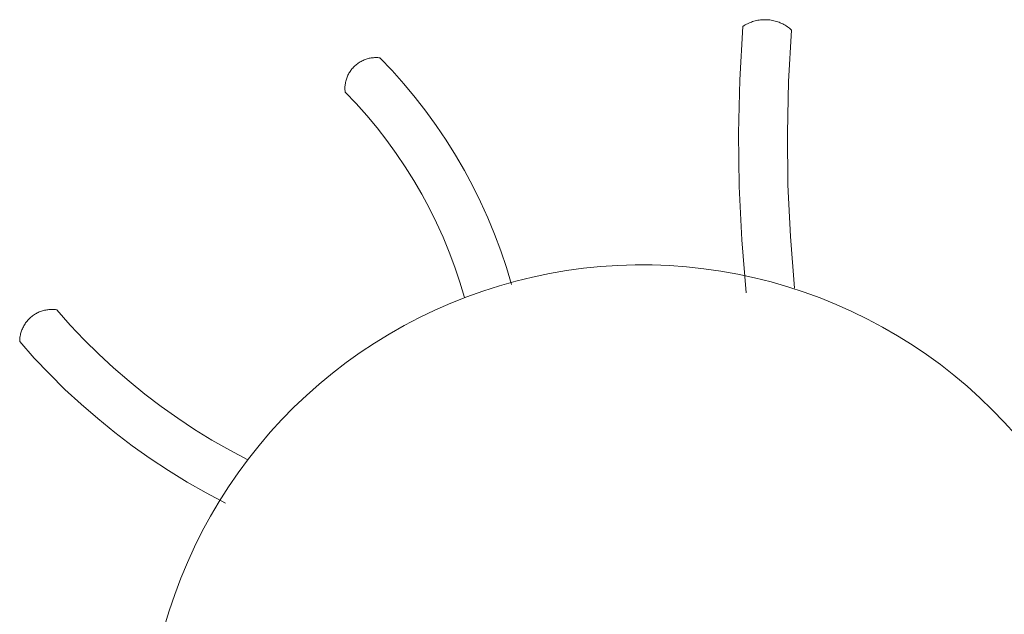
# Model space of a CAD drawing. Header units: millimetres. Extents: x -1459 to 125, y -3469 to 122.
# Tile 85 of 199: x -189 to -181, y -2945 to -2940. Entities that reach past the tile are written whole.
import ezdxf

# ---------------------------------------------------------------- set-up
doc = ezdxf.new("R2010")
doc.units = ezdxf.units.MM
doc.header["$MEASUREMENT"] = 0
doc.layers.add('Layer 1', color=7, linetype='Continuous')

msp = doc.modelspace()

# ---------------------------------------------------------------- linework, layer by layer
at = {"layer": 'Layer 1', "color": 5, "lineweight": 9}
for points, knots in [([(-182.7738, -2942.1416), (-182.7738, -2942.1416), (-182.8099, -2941.6998), (-182.8099, -2941.6998), (-182.8099, -2941.6998), (-182.8306, -2941.257), (-182.8306, -2941.257), (-182.8306, -2941.257), (-182.8358, -2940.8137), (-182.8358, -2940.8137), (-182.8358, -2940.8137), (-182.8255, -2940.3705), (-182.8255, -2940.3705), (-182.8255, -2940.3705), (-182.7998, -2939.9279), (-182.7998, -2939.9279), (-182.7998, -2939.9279), (-182.7904, -2939.9218), (-182.7904, -2939.9218), (-182.7904, -2939.9218), (-182.7808, -2939.9161), (-182.7808, -2939.9161), (-182.7808, -2939.9161), (-182.771, -2939.9106), (-182.771, -2939.9106), (-182.771, -2939.9106), (-182.761, -2939.9055), (-182.761, -2939.9055), (-182.761, -2939.9055), (-182.7509, -2939.9008), (-182.7509, -2939.9008), (-182.7509, -2939.9008), (-182.7406, -2939.8964), (-182.7406, -2939.8964), (-182.7406, -2939.8964), (-182.7302, -2939.8923), (-182.7302, -2939.8923), (-182.7302, -2939.8923), (-182.7196, -2939.8886), (-182.7196, -2939.8886), (-182.7196, -2939.8886), (-182.7089, -2939.8853), (-182.7089, -2939.8853), (-182.7089, -2939.8853), (-182.6981, -2939.8823), (-182.6981, -2939.8823), (-182.6981, -2939.8823), (-182.6872, -2939.8798), (-182.6872, -2939.8798), (-182.6872, -2939.8798), (-182.6762, -2939.8775), (-182.6762, -2939.8775), (-182.6762, -2939.8775), (-182.6652, -2939.8757), (-182.6652, -2939.8757), (-182.6652, -2939.8757), (-182.6541, -2939.8743), (-182.6541, -2939.8743), (-182.6541, -2939.8743), (-182.6429, -2939.8732), (-182.6429, -2939.8732), (-182.6429, -2939.8732), (-182.6318, -2939.8725), (-182.6318, -2939.8725), (-182.6318, -2939.8725), (-182.6206, -2939.8722), (-182.6206, -2939.8722), (-182.6206, -2939.8722), (-182.6094, -2939.8723), (-182.6094, -2939.8723), (-182.6094, -2939.8723), (-182.5982, -2939.8727), (-182.5982, -2939.8727), (-182.5982, -2939.8727), (-182.587, -2939.8736), (-182.587, -2939.8736), (-182.587, -2939.8736), (-182.5759, -2939.8748), (-182.5759, -2939.8748), (-182.5759, -2939.8748), (-182.5648, -2939.8764), (-182.5648, -2939.8764), (-182.5648, -2939.8764), (-182.5538, -2939.8784), (-182.5538, -2939.8784), (-182.5538, -2939.8784), (-182.5428, -2939.8808), (-182.5428, -2939.8808), (-182.5428, -2939.8808), (-182.532, -2939.8835), (-182.532, -2939.8835), (-182.532, -2939.8835), (-182.5212, -2939.8866), (-182.5212, -2939.8866), (-182.5212, -2939.8866), (-182.5106, -2939.8901), (-182.5106, -2939.8901), (-182.5106, -2939.8901), (-182.5001, -2939.8939), (-182.5001, -2939.8939), (-182.5001, -2939.8939), (-182.4897, -2939.8981), (-182.4897, -2939.8981), (-182.4897, -2939.8981), (-182.4794, -2939.9027), (-182.4794, -2939.9027), (-182.4794, -2939.9027), (-182.4694, -2939.9075), (-182.4694, -2939.9075), (-182.4694, -2939.9075), (-182.4595, -2939.9128), (-182.4595, -2939.9128), (-182.4595, -2939.9128), (-182.4498, -2939.9184), (-182.4498, -2939.9184), (-182.4498, -2939.9184), (-182.4402, -2939.9243), (-182.4402, -2939.9243), (-182.4402, -2939.9243), (-182.4309, -2939.9305), (-182.4309, -2939.9305), (-182.4309, -2939.9305), (-182.4218, -2939.937), (-182.4218, -2939.937), (-182.4218, -2939.937), (-182.413, -2939.9439), (-182.413, -2939.9439), (-182.413, -2939.9439), (-182.4044, -2939.951), (-182.4044, -2939.951), (-182.4044, -2939.951), (-182.396, -2939.9585), (-182.396, -2939.9585), (-182.396, -2939.9585), (-182.4209, -2940.3869), (-182.4209, -2940.3869), (-182.4209, -2940.3869), (-182.4308, -2940.816), (-182.4308, -2940.816), (-182.4308, -2940.816), (-182.4258, -2941.2452), (-182.4258, -2941.2452), (-182.4258, -2941.2452), (-182.4058, -2941.6739), (-182.4058, -2941.6739), (-182.4058, -2941.6739), (-182.3708, -2942.1016), (-182.3708, -2942.1016)], [0, 0, 0, 0, 0.020408, 0.020408, 0.020408, 0.040816, 0.040816, 0.040816, 0.061224, 0.061224, 0.061224, 0.081633, 0.081633, 0.081633, 0.102041, 0.102041, 0.102041, 0.122449, 0.122449, 0.122449, 0.142857, 0.142857, 0.142857, 0.163265, 0.163265, 0.163265, 0.183673, 0.183673, 0.183673, 0.204082, 0.204082, 0.204082, 0.22449, 0.22449, 0.22449, 0.244898, 0.244898, 0.244898, 0.265306, 0.265306, 0.265306, 0.285714, 0.285714, 0.285714, 0.306122, 0.306122, 0.306122, 0.326531, 0.326531, 0.326531, 0.346939, 0.346939, 0.346939, 0.367347, 0.367347, 0.367347, 0.387755, 0.387755, 0.387755, 0.408163, 0.408163, 0.408163, 0.428571, 0.428571, 0.428571, 0.44898, 0.44898, 0.44898, 0.469388, 0.469388, 0.469388, 0.489796, 0.489796, 0.489796, 0.510204, 0.510204, 0.510204, 0.530612, 0.530612, 0.530612, 0.55102, 0.55102, 0.55102, 0.571429, 0.571429, 0.571429, 0.591837, 0.591837, 0.591837, 0.612245, 0.612245, 0.612245, 0.632653, 0.632653, 0.632653, 0.653061, 0.653061, 0.653061, 0.673469, 0.673469, 0.673469, 0.693878, 0.693878, 0.693878, 0.714286, 0.714286, 0.714286, 0.734694, 0.734694, 0.734694, 0.755102, 0.755102, 0.755102, 0.77551, 0.77551, 0.77551, 0.795918, 0.795918, 0.795918, 0.816327, 0.816327, 0.816327, 0.836735, 0.836735, 0.836735, 0.857143, 0.857143, 0.857143, 0.877551, 0.877551, 0.877551, 0.897959, 0.897959, 0.897959, 0.918367, 0.918367, 0.918367, 0.938776, 0.938776, 0.938776, 0.959184, 0.959184, 0.959184, 0.979592, 0.979592, 0.979592, 1, 1, 1, 1]), ([(-185.1118, -2942.181), (-185.1118, -2942.181), (-185.1499, -2942.0536), (-185.1499, -2942.0536), (-185.1499, -2942.0536), (-185.1922, -2941.9274), (-185.1922, -2941.9274), (-185.1922, -2941.9274), (-185.2388, -2941.8028), (-185.2388, -2941.8028), (-185.2388, -2941.8028), (-185.2895, -2941.6798), (-185.2895, -2941.6798), (-185.2895, -2941.6798), (-185.3443, -2941.5586), (-185.3443, -2941.5586), (-185.3443, -2941.5586), (-185.4032, -2941.4393), (-185.4032, -2941.4393), (-185.4032, -2941.4393), (-185.4661, -2941.322), (-185.4661, -2941.322), (-185.4661, -2941.322), (-185.5328, -2941.207), (-185.5328, -2941.207), (-185.5328, -2941.207), (-185.6034, -2941.0942), (-185.6034, -2941.0942), (-185.6034, -2941.0942), (-185.6778, -2940.9839), (-185.6778, -2940.9839), (-185.6778, -2940.9839), (-185.7558, -2940.8761), (-185.7558, -2940.8761), (-185.7558, -2940.8761), (-185.8374, -2940.7711), (-185.8374, -2940.7711), (-185.8374, -2940.7711), (-185.9225, -2940.6688), (-185.9225, -2940.6688), (-185.9225, -2940.6688), (-186.011, -2940.5694), (-186.011, -2940.5694), (-186.011, -2940.5694), (-186.1028, -2940.4731), (-186.1028, -2940.4731), (-186.1028, -2940.4731), (-186.1036, -2940.4642), (-186.1036, -2940.4642), (-186.1036, -2940.4642), (-186.1041, -2940.4553), (-186.1041, -2940.4553), (-186.1041, -2940.4553), (-186.1043, -2940.4463), (-186.1043, -2940.4463), (-186.1043, -2940.4463), (-186.1043, -2940.4373), (-186.1043, -2940.4373), (-186.1043, -2940.4373), (-186.1038, -2940.4284), (-186.1038, -2940.4284), (-186.1038, -2940.4284), (-186.1031, -2940.4195), (-186.1031, -2940.4195), (-186.1031, -2940.4195), (-186.1021, -2940.4106), (-186.1021, -2940.4106), (-186.1021, -2940.4106), (-186.1008, -2940.4017), (-186.1008, -2940.4017), (-186.1008, -2940.4017), (-186.0991, -2940.3929), (-186.0991, -2940.3929), (-186.0991, -2940.3929), (-186.0972, -2940.3842), (-186.0972, -2940.3842), (-186.0972, -2940.3842), (-186.0949, -2940.3755), (-186.0949, -2940.3755), (-186.0949, -2940.3755), (-186.0924, -2940.3669), (-186.0924, -2940.3669), (-186.0924, -2940.3669), (-186.0895, -2940.3584), (-186.0895, -2940.3584), (-186.0895, -2940.3584), (-186.0864, -2940.35), (-186.0864, -2940.35), (-186.0864, -2940.35), (-186.083, -2940.3417), (-186.083, -2940.3417), (-186.083, -2940.3417), (-186.0792, -2940.3336), (-186.0792, -2940.3336), (-186.0792, -2940.3336), (-186.0752, -2940.3256), (-186.0752, -2940.3256), (-186.0752, -2940.3256), (-186.071, -2940.3177), (-186.071, -2940.3177), (-186.071, -2940.3177), (-186.0664, -2940.31), (-186.0664, -2940.31), (-186.0664, -2940.31), (-186.0616, -2940.3024), (-186.0616, -2940.3024), (-186.0616, -2940.3024), (-186.0565, -2940.295), (-186.0565, -2940.295), (-186.0565, -2940.295), (-186.0512, -2940.2878), (-186.0512, -2940.2878), (-186.0512, -2940.2878), (-186.0457, -2940.2808), (-186.0457, -2940.2808), (-186.0457, -2940.2808), (-186.0398, -2940.274), (-186.0398, -2940.274), (-186.0398, -2940.274), (-186.0338, -2940.2674), (-186.0338, -2940.2674), (-186.0338, -2940.2674), (-186.0275, -2940.261), (-186.0275, -2940.261), (-186.0275, -2940.261), (-186.021, -2940.2548), (-186.021, -2940.2548), (-186.021, -2940.2548), (-186.0143, -2940.2489), (-186.0143, -2940.2489), (-186.0143, -2940.2489), (-186.0074, -2940.2432), (-186.0074, -2940.2432), (-186.0074, -2940.2432), (-186.0003, -2940.2377), (-186.0003, -2940.2377), (-186.0003, -2940.2377), (-185.9931, -2940.2325), (-185.9931, -2940.2325), (-185.9931, -2940.2325), (-185.9856, -2940.2275), (-185.9856, -2940.2275), (-185.9856, -2940.2275), (-185.978, -2940.2228), (-185.978, -2940.2228), (-185.978, -2940.2228), (-185.9702, -2940.2184), (-185.9702, -2940.2184), (-185.9702, -2940.2184), (-185.9623, -2940.2142), (-185.9623, -2940.2142), (-185.9623, -2940.2142), (-185.9542, -2940.2104), (-185.9542, -2940.2104), (-185.9542, -2940.2104), (-185.946, -2940.2068), (-185.946, -2940.2068), (-185.946, -2940.2068), (-185.9377, -2940.2034), (-185.9377, -2940.2034), (-185.9377, -2940.2034), (-185.9292, -2940.2004), (-185.9292, -2940.2004), (-185.9292, -2940.2004), (-185.9207, -2940.1977), (-185.9207, -2940.1977), (-185.9207, -2940.1977), (-185.9121, -2940.1953), (-185.9121, -2940.1953), (-185.9121, -2940.1953), (-185.9034, -2940.1932), (-185.9034, -2940.1932), (-185.9034, -2940.1932), (-185.8946, -2940.1913), (-185.8946, -2940.1913), (-185.8946, -2940.1913), (-185.8858, -2940.1898), (-185.8858, -2940.1898), (-185.8858, -2940.1898), (-185.8769, -2940.1886), (-185.8769, -2940.1886), (-185.8769, -2940.1886), (-185.868, -2940.1877), (-185.868, -2940.1877), (-185.868, -2940.1877), (-185.859, -2940.1871), (-185.859, -2940.1871), (-185.859, -2940.1871), (-185.8501, -2940.1869), (-185.8501, -2940.1869), (-185.8501, -2940.1869), (-185.8411, -2940.1869), (-185.8411, -2940.1869), (-185.8411, -2940.1869), (-185.8322, -2940.1872), (-185.8322, -2940.1872), (-185.8322, -2940.1872), (-185.8232, -2940.1879), (-185.8232, -2940.1879), (-185.8232, -2940.1879), (-185.8143, -2940.1889), (-185.8143, -2940.1889), (-185.8143, -2940.1889), (-185.7132, -2940.2951), (-185.7132, -2940.2951), (-185.7132, -2940.2951), (-185.6156, -2940.4046), (-185.6156, -2940.4046), (-185.6156, -2940.4046), (-185.5218, -2940.5173), (-185.5218, -2940.5173), (-185.5218, -2940.5173), (-185.4318, -2940.6332), (-185.4318, -2940.6332), (-185.4318, -2940.6332), (-185.3458, -2940.752), (-185.3458, -2940.752), (-185.3458, -2940.752), (-185.2639, -2940.8736), (-185.2639, -2940.8736), (-185.2639, -2940.8736), (-185.186, -2940.9979), (-185.186, -2940.9979), (-185.186, -2940.9979), (-185.1124, -2941.1247), (-185.1124, -2941.1247), (-185.1124, -2941.1247), (-185.0431, -2941.254), (-185.0431, -2941.254), (-185.0431, -2941.254), (-184.9782, -2941.3855), (-184.9782, -2941.3855), (-184.9782, -2941.3855), (-184.9178, -2941.5191), (-184.9178, -2941.5191), (-184.9178, -2941.5191), (-184.8619, -2941.6547), (-184.8619, -2941.6547), (-184.8619, -2941.6547), (-184.8105, -2941.7921), (-184.8105, -2941.7921), (-184.8105, -2941.7921), (-184.7639, -2941.9312), (-184.7639, -2941.9312), (-184.7639, -2941.9312), (-184.7219, -2942.0717), (-184.7219, -2942.0717)], [0, 0, 0, 0, 0.012195, 0.012195, 0.012195, 0.02439, 0.02439, 0.02439, 0.036585, 0.036585, 0.036585, 0.04878, 0.04878, 0.04878, 0.060976, 0.060976, 0.060976, 0.073171, 0.073171, 0.073171, 0.085366, 0.085366, 0.085366, 0.097561, 0.097561, 0.097561, 0.109756, 0.109756, 0.109756, 0.121951, 0.121951, 0.121951, 0.134146, 0.134146, 0.134146, 0.146341, 0.146341, 0.146341, 0.158537, 0.158537, 0.158537, 0.170732, 0.170732, 0.170732, 0.182927, 0.182927, 0.182927, 0.195122, 0.195122, 0.195122, 0.207317, 0.207317, 0.207317, 0.219512, 0.219512, 0.219512, 0.231707, 0.231707, 0.231707, 0.243902, 0.243902, 0.243902, 0.256098, 0.256098, 0.256098, 0.268293, 0.268293, 0.268293, 0.280488, 0.280488, 0.280488, 0.292683, 0.292683, 0.292683, 0.304878, 0.304878, 0.304878, 0.317073, 0.317073, 0.317073, 0.329268, 0.329268, 0.329268, 0.341463, 0.341463, 0.341463, 0.353659, 0.353659, 0.353659, 0.365854, 0.365854, 0.365854, 0.378049, 0.378049, 0.378049, 0.390244, 0.390244, 0.390244, 0.402439, 0.402439, 0.402439, 0.414634, 0.414634, 0.414634, 0.426829, 0.426829, 0.426829, 0.439024, 0.439024, 0.439024, 0.45122, 0.45122, 0.45122, 0.463415, 0.463415, 0.463415, 0.47561, 0.47561, 0.47561, 0.487805, 0.487805, 0.487805, 0.5, 0.5, 0.5, 0.512195, 0.512195, 0.512195, 0.52439, 0.52439, 0.52439, 0.536585, 0.536585, 0.536585, 0.54878, 0.54878, 0.54878, 0.560976, 0.560976, 0.560976, 0.573171, 0.573171, 0.573171, 0.585366, 0.585366, 0.585366, 0.597561, 0.597561, 0.597561, 0.609756, 0.609756, 0.609756, 0.621951, 0.621951, 0.621951, 0.634146, 0.634146, 0.634146, 0.646341, 0.646341, 0.646341, 0.658537, 0.658537, 0.658537, 0.670732, 0.670732, 0.670732, 0.682927, 0.682927, 0.682927, 0.695122, 0.695122, 0.695122, 0.707317, 0.707317, 0.707317, 0.719512, 0.719512, 0.719512, 0.731707, 0.731707, 0.731707, 0.743902, 0.743902, 0.743902, 0.756098, 0.756098, 0.756098, 0.768293, 0.768293, 0.768293, 0.780488, 0.780488, 0.780488, 0.792683, 0.792683, 0.792683, 0.804878, 0.804878, 0.804878, 0.817073, 0.817073, 0.817073, 0.829268, 0.829268, 0.829268, 0.841463, 0.841463, 0.841463, 0.853659, 0.853659, 0.853659, 0.865854, 0.865854, 0.865854, 0.878049, 0.878049, 0.878049, 0.890244, 0.890244, 0.890244, 0.902439, 0.902439, 0.902439, 0.914634, 0.914634, 0.914634, 0.926829, 0.926829, 0.926829, 0.939024, 0.939024, 0.939024, 0.95122, 0.95122, 0.95122, 0.963415, 0.963415, 0.963415, 0.97561, 0.97561, 0.97561, 0.987805, 0.987805, 0.987805, 1, 1, 1, 1]), ([(-182.1575, -2942.1839), (-182.1575, -2942.1839), (-182.2918, -2942.1348), (-182.2918, -2942.1348), (-182.2918, -2942.1348), (-182.4276, -2942.0904), (-182.4276, -2942.0904), (-182.4276, -2942.0904), (-182.565, -2942.0507), (-182.565, -2942.0507), (-182.565, -2942.0507), (-182.7036, -2942.0159), (-182.7036, -2942.0159), (-182.7036, -2942.0159), (-182.8433, -2941.9859), (-182.8433, -2941.9859), (-182.8433, -2941.9859), (-182.984, -2941.9607), (-182.984, -2941.9607), (-182.984, -2941.9607), (-183.1255, -2941.9404), (-183.1255, -2941.9404), (-183.1255, -2941.9404), (-183.2676, -2941.9251), (-183.2676, -2941.9251), (-183.2676, -2941.9251), (-183.4102, -2941.9147), (-183.4102, -2941.9147), (-183.4102, -2941.9147), (-183.553, -2941.9093), (-183.553, -2941.9093), (-183.553, -2941.9093), (-183.6959, -2941.9088), (-183.6959, -2941.9088), (-183.6959, -2941.9088), (-183.8388, -2941.9132), (-183.8388, -2941.9132), (-183.8388, -2941.9132), (-183.9814, -2941.9227), (-183.9814, -2941.9227), (-183.9814, -2941.9227), (-184.1236, -2941.9371), (-184.1236, -2941.9371), (-184.1236, -2941.9371), (-184.2652, -2941.9564), (-184.2652, -2941.9564), (-184.2652, -2941.9564), (-184.4061, -2941.9806), (-184.4061, -2941.9806), (-184.4061, -2941.9806), (-184.546, -2942.0097), (-184.546, -2942.0097), (-184.546, -2942.0097), (-184.6849, -2942.0436), (-184.6849, -2942.0436), (-184.6849, -2942.0436), (-184.8224, -2942.0823), (-184.8224, -2942.0823), (-184.8224, -2942.0823), (-184.9586, -2942.1258), (-184.9586, -2942.1258), (-184.9586, -2942.1258), (-185.0932, -2942.1739), (-185.0932, -2942.1739), (-185.0932, -2942.1739), (-185.226, -2942.2268), (-185.226, -2942.2268), (-185.226, -2942.2268), (-185.3569, -2942.2841), (-185.3569, -2942.2841), (-185.3569, -2942.2841), (-185.4857, -2942.346), (-185.4857, -2942.346), (-185.4857, -2942.346), (-185.6123, -2942.4124), (-185.6123, -2942.4124), (-185.6123, -2942.4124), (-185.7365, -2942.4831), (-185.7365, -2942.4831), (-185.7365, -2942.4831), (-185.8582, -2942.558), (-185.8582, -2942.558), (-185.8582, -2942.558), (-185.9773, -2942.6372), (-185.9773, -2942.6372), (-185.9773, -2942.6372), (-186.0935, -2942.7204), (-186.0935, -2942.7204), (-186.0935, -2942.7204), (-186.2067, -2942.8076), (-186.2067, -2942.8076), (-186.2067, -2942.8076), (-186.3169, -2942.8987), (-186.3169, -2942.8987), (-186.3169, -2942.8987), (-186.4238, -2942.9935), (-186.4238, -2942.9935), (-186.4238, -2942.9935), (-186.5274, -2943.092), (-186.5274, -2943.092), (-186.5274, -2943.092), (-186.6275, -2943.194), (-186.6275, -2943.194), (-186.6275, -2943.194), (-186.7239, -2943.2995), (-186.7239, -2943.2995), (-186.7239, -2943.2995), (-186.8167, -2943.4082), (-186.8167, -2943.4082), (-186.8167, -2943.4082), (-186.9056, -2943.5201), (-186.9056, -2943.5201), (-186.9056, -2943.5201), (-186.9907, -2943.635), (-186.9907, -2943.635), (-186.9907, -2943.635), (-187.0716, -2943.7528), (-187.0716, -2943.7528), (-187.0716, -2943.7528), (-187.1484, -2943.8733), (-187.1484, -2943.8733), (-187.1484, -2943.8733), (-187.221, -2943.9965), (-187.221, -2943.9965), (-187.221, -2943.9965), (-187.2893, -2944.122), (-187.2893, -2944.122), (-187.2893, -2944.122), (-187.3532, -2944.2499), (-187.3532, -2944.2499), (-187.3532, -2944.2499), (-187.4126, -2944.3799), (-187.4126, -2944.3799), (-187.4126, -2944.3799), (-187.4675, -2944.5119), (-187.4675, -2944.5119), (-187.4675, -2944.5119), (-187.5177, -2944.6457), (-187.5177, -2944.6457), (-187.5177, -2944.6457), (-187.5633, -2944.7811), (-187.5633, -2944.7811), (-187.5633, -2944.7811), (-187.6041, -2944.9181), (-187.6041, -2944.9181), (-187.6041, -2944.9181), (-187.6402, -2945.0564), (-187.6402, -2945.0564), (-187.6402, -2945.0564), (-187.6714, -2945.1959), (-187.6714, -2945.1959), (-187.6714, -2945.1959), (-187.6978, -2945.3364), (-187.6978, -2945.3364), (-187.6978, -2945.3364), (-187.7193, -2945.4777), (-187.7193, -2945.4777), (-187.7193, -2945.4777), (-187.7358, -2945.6196), (-187.7358, -2945.6196), (-187.7358, -2945.6196), (-187.7475, -2945.7621), (-187.7475, -2945.7621), (-187.7475, -2945.7621), (-187.7542, -2945.9049), (-187.7542, -2945.9049), (-187.7542, -2945.9049), (-187.7559, -2946.0478), (-187.7559, -2946.0478), (-187.7559, -2946.0478), (-187.7526, -2946.1907), (-187.7526, -2946.1907), (-187.7526, -2946.1907), (-187.7444, -2946.3334), (-187.7444, -2946.3334), (-187.7444, -2946.3334), (-187.7313, -2946.4757), (-187.7313, -2946.4757), (-187.7313, -2946.4757), (-187.7132, -2946.6175), (-187.7132, -2946.6175), (-187.7132, -2946.6175), (-187.6902, -2946.7586), (-187.6902, -2946.7586), (-187.6902, -2946.7586), (-187.6624, -2946.8987), (-187.6624, -2946.8987), (-187.6624, -2946.8987), (-187.6297, -2947.0379), (-187.6297, -2947.0379), (-187.6297, -2947.0379), (-187.5921, -2947.1758), (-187.5921, -2947.1758), (-187.5921, -2947.1758), (-187.5498, -2947.3123), (-187.5498, -2947.3123), (-187.5498, -2947.3123), (-187.5028, -2947.4473), (-187.5028, -2947.4473), (-187.5028, -2947.4473), (-187.4512, -2947.5806), (-187.4512, -2947.5806), (-187.4512, -2947.5806), (-187.3949, -2947.712), (-187.3949, -2947.712), (-187.3949, -2947.712), (-187.3342, -2947.8413), (-187.3342, -2947.8413), (-187.3342, -2947.8413), (-187.2689, -2947.9685), (-187.2689, -2947.9685), (-187.2689, -2947.9685), (-187.1993, -2948.0933), (-187.1993, -2948.0933), (-187.1993, -2948.0933), (-187.1254, -2948.2157), (-187.1254, -2948.2157), (-187.1254, -2948.2157), (-187.0473, -2948.3354), (-187.0473, -2948.3354), (-187.0473, -2948.3354), (-186.9651, -2948.4523), (-186.9651, -2948.4523), (-186.9651, -2948.4523), (-186.8789, -2948.5663), (-186.8789, -2948.5663), (-186.8789, -2948.5663), (-186.7888, -2948.6772), (-186.7888, -2948.6772), (-186.7888, -2948.6772), (-186.6949, -2948.785), (-186.6949, -2948.785), (-186.6949, -2948.785), (-186.5973, -2948.8894), (-186.5973, -2948.8894), (-186.5973, -2948.8894), (-186.4961, -2948.9904), (-186.4961, -2948.9904), (-186.4961, -2948.9904), (-186.3915, -2949.0878), (-186.3915, -2949.0878), (-186.3915, -2949.0878), (-186.2836, -2949.1815), (-186.2836, -2949.1815), (-186.2836, -2949.1815), (-186.1725, -2949.2714), (-186.1725, -2949.2714), (-186.1725, -2949.2714), (-186.0583, -2949.3574), (-186.0583, -2949.3574), (-186.0583, -2949.3574), (-185.9412, -2949.4394), (-185.9412, -2949.4394), (-185.9412, -2949.4394), (-185.8214, -2949.5172), (-185.8214, -2949.5172), (-185.8214, -2949.5172), (-185.6989, -2949.5909), (-185.6989, -2949.5909), (-185.6989, -2949.5909), (-185.5739, -2949.6603), (-185.5739, -2949.6603), (-185.5739, -2949.6603), (-185.4466, -2949.7253), (-185.4466, -2949.7253), (-185.4466, -2949.7253), (-185.3171, -2949.7858), (-185.3171, -2949.7858), (-185.3171, -2949.7858), (-185.1856, -2949.8418), (-185.1856, -2949.8418), (-185.1856, -2949.8418), (-185.0523, -2949.8932), (-185.0523, -2949.8932), (-185.0523, -2949.8932), (-184.9172, -2949.9399), (-184.9172, -2949.9399), (-184.9172, -2949.9399), (-184.7806, -2949.982), (-184.7806, -2949.982), (-184.7806, -2949.982), (-184.6426, -2950.0192), (-184.6426, -2950.0192), (-184.6426, -2950.0192), (-184.5034, -2950.0517), (-184.5034, -2950.0517), (-184.5034, -2950.0517), (-184.3631, -2950.0793), (-184.3631, -2950.0793), (-184.3631, -2950.0793), (-184.222, -2950.102), (-184.222, -2950.102), (-184.222, -2950.102), (-184.0802, -2950.1198), (-184.0802, -2950.1198), (-184.0802, -2950.1198), (-183.9379, -2950.1326), (-183.9379, -2950.1326), (-183.9379, -2950.1326), (-183.7952, -2950.1406), (-183.7952, -2950.1406), (-183.7952, -2950.1406), (-183.6523, -2950.1435), (-183.6523, -2950.1435), (-183.6523, -2950.1435), (-183.5093, -2950.1415), (-183.5093, -2950.1415), (-183.5093, -2950.1415), (-183.3666, -2950.1346), (-183.3666, -2950.1346), (-183.3666, -2950.1346), (-183.2241, -2950.1227), (-183.2241, -2950.1227), (-183.2241, -2950.1227), (-183.0822, -2950.1058), (-183.0822, -2950.1058), (-183.0822, -2950.1058), (-182.9409, -2950.0841), (-182.9409, -2950.0841), (-182.9409, -2950.0841), (-182.8005, -2950.0574), (-182.8005, -2950.0574), (-182.8005, -2950.0574), (-182.6611, -2950.0259), (-182.6611, -2950.0259), (-182.6611, -2950.0259), (-182.5229, -2949.9896), (-182.5229, -2949.9896), (-182.5229, -2949.9896), (-182.386, -2949.9485), (-182.386, -2949.9485), (-182.386, -2949.9485), (-182.2506, -2949.9026), (-182.2506, -2949.9026), (-182.2506, -2949.9026), (-182.1169, -2949.8521), (-182.1169, -2949.8521), (-182.1169, -2949.8521), (-181.985, -2949.797), (-181.985, -2949.797), (-181.985, -2949.797), (-181.8551, -2949.7374), (-181.8551, -2949.7374), (-181.8551, -2949.7374), (-181.7274, -2949.6733), (-181.7274, -2949.6733), (-181.7274, -2949.6733), (-181.602, -2949.6047), (-181.602, -2949.6047), (-181.602, -2949.6047), (-181.479, -2949.5319), (-181.479, -2949.5319), (-181.479, -2949.5319), (-181.3586, -2949.4548), (-181.3586, -2949.4548), (-181.3586, -2949.4548), (-181.241, -2949.3737), (-181.241, -2949.3737), (-181.241, -2949.3737), (-181.1262, -2949.2884), (-181.1262, -2949.2884), (-181.1262, -2949.2884), (-181.0145, -2949.1993), (-181.0145, -2949.1993), (-181.0145, -2949.1993), (-180.9059, -2949.1063), (-180.9059, -2949.1063), (-180.9059, -2949.1063), (-180.8007, -2949.0096), (-180.8007, -2949.0096), (-180.8007, -2949.0096), (-180.6988, -2948.9093), (-180.6988, -2948.9093), (-180.6988, -2948.9093), (-180.6005, -2948.8056), (-180.6005, -2948.8056), (-180.6005, -2948.8056), (-180.5059, -2948.6985), (-180.5059, -2948.6985), (-180.5059, -2948.6985), (-180.415, -2948.5881), (-180.415, -2948.5881), (-180.415, -2948.5881), (-180.328, -2948.4747), (-180.328, -2948.4747), (-180.328, -2948.4747), (-180.245, -2948.3584), (-180.245, -2948.3584), (-180.245, -2948.3584), (-180.1661, -2948.2392), (-180.1661, -2948.2392), (-180.1661, -2948.2392), (-180.0914, -2948.1173), (-180.0914, -2948.1173), (-180.0914, -2948.1173), (-180.021, -2947.993), (-180.021, -2947.993), (-180.021, -2947.993), (-179.9549, -2947.8663), (-179.9549, -2947.8663), (-179.9549, -2947.8663), (-179.8932, -2947.7373), (-179.8932, -2947.7373), (-179.8932, -2947.7373), (-179.8361, -2947.6063), (-179.8361, -2947.6063), (-179.8361, -2947.6063), (-179.7835, -2947.4734), (-179.7835, -2947.4734), (-179.7835, -2947.4734), (-179.7356, -2947.3387), (-179.7356, -2947.3387), (-179.7356, -2947.3387), (-179.6924, -2947.2025), (-179.6924, -2947.2025), (-179.6924, -2947.2025), (-179.654, -2947.0648), (-179.654, -2947.0648), (-179.654, -2947.0648), (-179.6203, -2946.9259), (-179.6203, -2946.9259), (-179.6203, -2946.9259), (-179.5915, -2946.7859), (-179.5915, -2946.7859), (-179.5915, -2946.7859), (-179.5676, -2946.645), (-179.5676, -2946.645), (-179.5676, -2946.645), (-179.5485, -2946.5033), (-179.5485, -2946.5033), (-179.5485, -2946.5033), (-179.5344, -2946.3611), (-179.5344, -2946.3611), (-179.5344, -2946.3611), (-179.5253, -2946.2185), (-179.5253, -2946.2185), (-179.5253, -2946.2185), (-179.5211, -2946.0756), (-179.5211, -2946.0756), (-179.5211, -2946.0756), (-179.5218, -2945.9327), (-179.5218, -2945.9327), (-179.5218, -2945.9327), (-179.5275, -2945.7899), (-179.5275, -2945.7899), (-179.5275, -2945.7899), (-179.5382, -2945.6473), (-179.5382, -2945.6473), (-179.5382, -2945.6473), (-179.5538, -2945.5053), (-179.5538, -2945.5053), (-179.5538, -2945.5053), (-179.5743, -2945.3638), (-179.5743, -2945.3638), (-179.5743, -2945.3638), (-179.5998, -2945.2232), (-179.5998, -2945.2232), (-179.5998, -2945.2232), (-179.6301, -2945.0835), (-179.6301, -2945.0835), (-179.6301, -2945.0835), (-179.6652, -2944.9449), (-179.6652, -2944.9449), (-179.6652, -2944.9449), (-179.7051, -2944.8077), (-179.7051, -2944.8077), (-179.7051, -2944.8077), (-179.7498, -2944.6719), (-179.7498, -2944.6719), (-179.7498, -2944.6719), (-179.7991, -2944.5378), (-179.7991, -2944.5378), (-179.7991, -2944.5378), (-179.8531, -2944.4054), (-179.8531, -2944.4054), (-179.8531, -2944.4054), (-179.9116, -2944.275), (-179.9116, -2944.275), (-179.9116, -2944.275), (-179.9746, -2944.1467), (-179.9746, -2944.1467), (-179.9746, -2944.1467), (-180.042, -2944.0207), (-180.042, -2944.0207), (-180.042, -2944.0207), (-180.1138, -2943.8971), (-180.1138, -2943.8971), (-180.1138, -2943.8971), (-180.1898, -2943.776), (-180.1898, -2943.776), (-180.1898, -2943.776), (-180.27, -2943.6577), (-180.27, -2943.6577), (-180.27, -2943.6577), (-180.3542, -2943.5422), (-180.3542, -2943.5422), (-180.3542, -2943.5422), (-180.4424, -2943.4297), (-180.4424, -2943.4297), (-180.4424, -2943.4297), (-180.5344, -2943.3204), (-180.5344, -2943.3204), (-180.5344, -2943.3204), (-180.6302, -2943.2143), (-180.6302, -2943.2143), (-180.6302, -2943.2143), (-180.7296, -2943.1116), (-180.7296, -2943.1116), (-180.7296, -2943.1116), (-180.8325, -2943.0124), (-180.8325, -2943.0124), (-180.8325, -2943.0124), (-180.9388, -2942.9168), (-180.9388, -2942.9168), (-180.9388, -2942.9168), (-181.0483, -2942.825), (-181.0483, -2942.825), (-181.0483, -2942.825), (-181.1609, -2942.737), (-181.1609, -2942.737), (-181.1609, -2942.737), (-181.2766, -2942.653), (-181.2766, -2942.653), (-181.2766, -2942.653), (-181.3951, -2942.5731), (-181.3951, -2942.5731), (-181.3951, -2942.5731), (-181.5163, -2942.4973), (-181.5163, -2942.4973), (-181.5163, -2942.4973), (-181.64, -2942.4258), (-181.64, -2942.4258), (-181.64, -2942.4258), (-181.7662, -2942.3586), (-181.7662, -2942.3586), (-181.7662, -2942.3586), (-181.8946, -2942.2958), (-181.8946, -2942.2958), (-181.8946, -2942.2958), (-182.0251, -2942.2376), (-182.0251, -2942.2376), (-182.0251, -2942.2376), (-182.1575, -2942.1839), (-182.1575, -2942.1839)], [0, 0, 0, 0, 0.005525, 0.005525, 0.005525, 0.01105, 0.01105, 0.01105, 0.016575, 0.016575, 0.016575, 0.022099, 0.022099, 0.022099, 0.027624, 0.027624, 0.027624, 0.033149, 0.033149, 0.033149, 0.038674, 0.038674, 0.038674, 0.044199, 0.044199, 0.044199, 0.049724, 0.049724, 0.049724, 0.055249, 0.055249, 0.055249, 0.060773, 0.060773, 0.060773, 0.066298, 0.066298, 0.066298, 0.071823, 0.071823, 0.071823, 0.077348, 0.077348, 0.077348, 0.082873, 0.082873, 0.082873, 0.088398, 0.088398, 0.088398, 0.093923, 0.093923, 0.093923, 0.099448, 0.099448, 0.099448, 0.104972, 0.104972, 0.104972, 0.110497, 0.110497, 0.110497, 0.116022, 0.116022, 0.116022, 0.121547, 0.121547, 0.121547, 0.127072, 0.127072, 0.127072, 0.132597, 0.132597, 0.132597, 0.138122, 0.138122, 0.138122, 0.143646, 0.143646, 0.143646, 0.149171, 0.149171, 0.149171, 0.154696, 0.154696, 0.154696, 0.160221, 0.160221, 0.160221, 0.165746, 0.165746, 0.165746, 0.171271, 0.171271, 0.171271, 0.176796, 0.176796, 0.176796, 0.18232, 0.18232, 0.18232, 0.187845, 0.187845, 0.187845, 0.19337, 0.19337, 0.19337, 0.198895, 0.198895, 0.198895, 0.20442, 0.20442, 0.20442, 0.209945, 0.209945, 0.209945, 0.21547, 0.21547, 0.21547, 0.220994, 0.220994, 0.220994, 0.226519, 0.226519, 0.226519, 0.232044, 0.232044, 0.232044, 0.237569, 0.237569, 0.237569, 0.243094, 0.243094, 0.243094, 0.248619, 0.248619, 0.248619, 0.254144, 0.254144, 0.254144, 0.259669, 0.259669, 0.259669, 0.265193, 0.265193, 0.265193, 0.270718, 0.270718, 0.270718, 0.276243, 0.276243, 0.276243, 0.281768, 0.281768, 0.281768, 0.287293, 0.287293, 0.287293, 0.292818, 0.292818, 0.292818, 0.298343, 0.298343, 0.298343, 0.303867, 0.303867, 0.303867, 0.309392, 0.309392, 0.309392, 0.314917, 0.314917, 0.314917, 0.320442, 0.320442, 0.320442, 0.325967, 0.325967, 0.325967, 0.331492, 0.331492, 0.331492, 0.337017, 0.337017, 0.337017, 0.342541, 0.342541, 0.342541, 0.348066, 0.348066, 0.348066, 0.353591, 0.353591, 0.353591, 0.359116, 0.359116, 0.359116, 0.364641, 0.364641, 0.364641, 0.370166, 0.370166, 0.370166, 0.375691, 0.375691, 0.375691, 0.381215, 0.381215, 0.381215, 0.38674, 0.38674, 0.38674, 0.392265, 0.392265, 0.392265, 0.39779, 0.39779, 0.39779, 0.403315, 0.403315, 0.403315, 0.40884, 0.40884, 0.40884, 0.414365, 0.414365, 0.414365, 0.41989, 0.41989, 0.41989, 0.425414, 0.425414, 0.425414, 0.430939, 0.430939, 0.430939, 0.436464, 0.436464, 0.436464, 0.441989, 0.441989, 0.441989, 0.447514, 0.447514, 0.447514, 0.453039, 0.453039, 0.453039, 0.458564, 0.458564, 0.458564, 0.464088, 0.464088, 0.464088, 0.469613, 0.469613, 0.469613, 0.475138, 0.475138, 0.475138, 0.480663, 0.480663, 0.480663, 0.486188, 0.486188, 0.486188, 0.491713, 0.491713, 0.491713, 0.497238, 0.497238, 0.497238, 0.502762, 0.502762, 0.502762, 0.508287, 0.508287, 0.508287, 0.513812, 0.513812, 0.513812, 0.519337, 0.519337, 0.519337, 0.524862, 0.524862, 0.524862, 0.530387, 0.530387, 0.530387, 0.535912, 0.535912, 0.535912, 0.541436, 0.541436, 0.541436, 0.546961, 0.546961, 0.546961, 0.552486, 0.552486, 0.552486, 0.558011, 0.558011, 0.558011, 0.563536, 0.563536, 0.563536, 0.569061, 0.569061, 0.569061, 0.574586, 0.574586, 0.574586, 0.58011, 0.58011, 0.58011, 0.585635, 0.585635, 0.585635, 0.59116, 0.59116, 0.59116, 0.596685, 0.596685, 0.596685, 0.60221, 0.60221, 0.60221, 0.607735, 0.607735, 0.607735, 0.61326, 0.61326, 0.61326, 0.618785, 0.618785, 0.618785, 0.624309, 0.624309, 0.624309, 0.629834, 0.629834, 0.629834, 0.635359, 0.635359, 0.635359, 0.640884, 0.640884, 0.640884, 0.646409, 0.646409, 0.646409, 0.651934, 0.651934, 0.651934, 0.657459, 0.657459, 0.657459, 0.662983, 0.662983, 0.662983, 0.668508, 0.668508, 0.668508, 0.674033, 0.674033, 0.674033, 0.679558, 0.679558, 0.679558, 0.685083, 0.685083, 0.685083, 0.690608, 0.690608, 0.690608, 0.696133, 0.696133, 0.696133, 0.701657, 0.701657, 0.701657, 0.707182, 0.707182, 0.707182, 0.712707, 0.712707, 0.712707, 0.718232, 0.718232, 0.718232, 0.723757, 0.723757, 0.723757, 0.729282, 0.729282, 0.729282, 0.734807, 0.734807, 0.734807, 0.740331, 0.740331, 0.740331, 0.745856, 0.745856, 0.745856, 0.751381, 0.751381, 0.751381, 0.756906, 0.756906, 0.756906, 0.762431, 0.762431, 0.762431, 0.767956, 0.767956, 0.767956, 0.773481, 0.773481, 0.773481, 0.779006, 0.779006, 0.779006, 0.78453, 0.78453, 0.78453, 0.790055, 0.790055, 0.790055, 0.79558, 0.79558, 0.79558, 0.801105, 0.801105, 0.801105, 0.80663, 0.80663, 0.80663, 0.812155, 0.812155, 0.812155, 0.81768, 0.81768, 0.81768, 0.823204, 0.823204, 0.823204, 0.828729, 0.828729, 0.828729, 0.834254, 0.834254, 0.834254, 0.839779, 0.839779, 0.839779, 0.845304, 0.845304, 0.845304, 0.850829, 0.850829, 0.850829, 0.856354, 0.856354, 0.856354, 0.861878, 0.861878, 0.861878, 0.867403, 0.867403, 0.867403, 0.872928, 0.872928, 0.872928, 0.878453, 0.878453, 0.878453, 0.883978, 0.883978, 0.883978, 0.889503, 0.889503, 0.889503, 0.895028, 0.895028, 0.895028, 0.900552, 0.900552, 0.900552, 0.906077, 0.906077, 0.906077, 0.911602, 0.911602, 0.911602, 0.917127, 0.917127, 0.917127, 0.922652, 0.922652, 0.922652, 0.928177, 0.928177, 0.928177, 0.933702, 0.933702, 0.933702, 0.939227, 0.939227, 0.939227, 0.944751, 0.944751, 0.944751, 0.950276, 0.950276, 0.950276, 0.955801, 0.955801, 0.955801, 0.961326, 0.961326, 0.961326, 0.966851, 0.966851, 0.966851, 0.972376, 0.972376, 0.972376, 0.977901, 0.977901, 0.977901, 0.983425, 0.983425, 0.983425, 0.98895, 0.98895, 0.98895, 0.994475, 0.994475, 0.994475, 1, 1, 1, 1]), ([(-187.0955, -2943.8889), (-187.0955, -2943.8889), (-187.2566, -2943.8036), (-187.2566, -2943.8036), (-187.2566, -2943.8036), (-187.4148, -2943.7131), (-187.4148, -2943.7131), (-187.4148, -2943.7131), (-187.57, -2943.6174), (-187.57, -2943.6174), (-187.57, -2943.6174), (-187.7219, -2943.5168), (-187.7219, -2943.5168), (-187.7219, -2943.5168), (-187.8706, -2943.4113), (-187.8706, -2943.4113), (-187.8706, -2943.4113), (-188.0157, -2943.301), (-188.0157, -2943.301), (-188.0157, -2943.301), (-188.1572, -2943.1861), (-188.1572, -2943.1861), (-188.1572, -2943.1861), (-188.2949, -2943.0666), (-188.2949, -2943.0666), (-188.2949, -2943.0666), (-188.4286, -2942.9428), (-188.4286, -2942.9428), (-188.4286, -2942.9428), (-188.5582, -2942.8146), (-188.5582, -2942.8146), (-188.5582, -2942.8146), (-188.6836, -2942.6823), (-188.6836, -2942.6823), (-188.6836, -2942.6823), (-188.8046, -2942.546), (-188.8046, -2942.546), (-188.8046, -2942.546), (-188.8045, -2942.5368), (-188.8045, -2942.5368), (-188.8045, -2942.5368), (-188.804, -2942.5276), (-188.804, -2942.5276), (-188.804, -2942.5276), (-188.8032, -2942.5184), (-188.8032, -2942.5184), (-188.8032, -2942.5184), (-188.8021, -2942.5093), (-188.8021, -2942.5093), (-188.8021, -2942.5093), (-188.8007, -2942.5002), (-188.8007, -2942.5002), (-188.8007, -2942.5002), (-188.799, -2942.4912), (-188.799, -2942.4912), (-188.799, -2942.4912), (-188.7969, -2942.4822), (-188.7969, -2942.4822), (-188.7969, -2942.4822), (-188.7946, -2942.4734), (-188.7946, -2942.4734), (-188.7946, -2942.4734), (-188.7919, -2942.4646), (-188.7919, -2942.4646), (-188.7919, -2942.4646), (-188.789, -2942.4558), (-188.789, -2942.4558), (-188.789, -2942.4558), (-188.7857, -2942.4472), (-188.7857, -2942.4472), (-188.7857, -2942.4472), (-188.7822, -2942.4388), (-188.7822, -2942.4388), (-188.7822, -2942.4388), (-188.7783, -2942.4304), (-188.7783, -2942.4304), (-188.7783, -2942.4304), (-188.7742, -2942.4222), (-188.7742, -2942.4222), (-188.7742, -2942.4222), (-188.7698, -2942.4141), (-188.7698, -2942.4141), (-188.7698, -2942.4141), (-188.7651, -2942.4062), (-188.7651, -2942.4062), (-188.7651, -2942.4062), (-188.7602, -2942.3985), (-188.7602, -2942.3985), (-188.7602, -2942.3985), (-188.755, -2942.3909), (-188.755, -2942.3909), (-188.755, -2942.3909), (-188.7495, -2942.3835), (-188.7495, -2942.3835), (-188.7495, -2942.3835), (-188.7438, -2942.3763), (-188.7438, -2942.3763), (-188.7438, -2942.3763), (-188.7378, -2942.3693), (-188.7378, -2942.3693), (-188.7378, -2942.3693), (-188.7316, -2942.3625), (-188.7316, -2942.3625), (-188.7316, -2942.3625), (-188.7252, -2942.356), (-188.7252, -2942.356), (-188.7252, -2942.356), (-188.7185, -2942.3496), (-188.7185, -2942.3496), (-188.7185, -2942.3496), (-188.7116, -2942.3435), (-188.7116, -2942.3435), (-188.7116, -2942.3435), (-188.7046, -2942.3376), (-188.7046, -2942.3376), (-188.7046, -2942.3376), (-188.6973, -2942.332), (-188.6973, -2942.332), (-188.6973, -2942.332), (-188.6898, -2942.3266), (-188.6898, -2942.3266), (-188.6898, -2942.3266), (-188.6822, -2942.3215), (-188.6822, -2942.3215), (-188.6822, -2942.3215), (-188.6744, -2942.3167), (-188.6744, -2942.3167), (-188.6744, -2942.3167), (-188.6664, -2942.3121), (-188.6664, -2942.3121), (-188.6664, -2942.3121), (-188.6583, -2942.3078), (-188.6583, -2942.3078), (-188.6583, -2942.3078), (-188.65, -2942.3038), (-188.65, -2942.3038), (-188.65, -2942.3038), (-188.6416, -2942.3001), (-188.6416, -2942.3001), (-188.6416, -2942.3001), (-188.6331, -2942.2967), (-188.6331, -2942.2967), (-188.6331, -2942.2967), (-188.6244, -2942.2935), (-188.6244, -2942.2935), (-188.6244, -2942.2935), (-188.6157, -2942.2907), (-188.6157, -2942.2907), (-188.6157, -2942.2907), (-188.6068, -2942.2881), (-188.6068, -2942.2881), (-188.6068, -2942.2881), (-188.5979, -2942.2859), (-188.5979, -2942.2859), (-188.5979, -2942.2859), (-188.5889, -2942.284), (-188.5889, -2942.284), (-188.5889, -2942.284), (-188.5799, -2942.2824), (-188.5799, -2942.2824), (-188.5799, -2942.2824), (-188.5708, -2942.2811), (-188.5708, -2942.2811), (-188.5708, -2942.2811), (-188.5616, -2942.2801), (-188.5616, -2942.2801), (-188.5616, -2942.2801), (-188.5525, -2942.2794), (-188.5525, -2942.2794), (-188.5525, -2942.2794), (-188.5433, -2942.2791), (-188.5433, -2942.2791), (-188.5433, -2942.2791), (-188.5341, -2942.2791), (-188.5341, -2942.2791), (-188.5341, -2942.2791), (-188.5249, -2942.2793), (-188.5249, -2942.2793), (-188.5249, -2942.2793), (-188.5157, -2942.2799), (-188.5157, -2942.2799), (-188.5157, -2942.2799), (-188.5066, -2942.2808), (-188.5066, -2942.2808), (-188.5066, -2942.2808), (-188.4975, -2942.2821), (-188.4975, -2942.2821), (-188.4975, -2942.2821), (-188.3852, -2942.4085), (-188.3852, -2942.4085), (-188.3852, -2942.4085), (-188.2689, -2942.5313), (-188.2689, -2942.5313), (-188.2689, -2942.5313), (-188.1486, -2942.6502), (-188.1486, -2942.6502), (-188.1486, -2942.6502), (-188.0245, -2942.7651), (-188.0245, -2942.7651), (-188.0245, -2942.7651), (-187.8968, -2942.876), (-187.8968, -2942.876), (-187.8968, -2942.876), (-187.7655, -2942.9826), (-187.7655, -2942.9826), (-187.7655, -2942.9826), (-187.6309, -2943.0849), (-187.6309, -2943.0849), (-187.6309, -2943.0849), (-187.493, -2943.1828), (-187.493, -2943.1828), (-187.493, -2943.1828), (-187.3519, -2943.2762), (-187.3519, -2943.2762), (-187.3519, -2943.2762), (-187.208, -2943.3649), (-187.208, -2943.3649), (-187.208, -2943.3649), (-187.0612, -2943.4489), (-187.0612, -2943.4489), (-187.0612, -2943.4489), (-186.9117, -2943.5281), (-186.9117, -2943.5281)], [0, 0, 0, 0, 0.013514, 0.013514, 0.013514, 0.027027, 0.027027, 0.027027, 0.040541, 0.040541, 0.040541, 0.054054, 0.054054, 0.054054, 0.067568, 0.067568, 0.067568, 0.081081, 0.081081, 0.081081, 0.094595, 0.094595, 0.094595, 0.108108, 0.108108, 0.108108, 0.121622, 0.121622, 0.121622, 0.135135, 0.135135, 0.135135, 0.148649, 0.148649, 0.148649, 0.162162, 0.162162, 0.162162, 0.175676, 0.175676, 0.175676, 0.189189, 0.189189, 0.189189, 0.202703, 0.202703, 0.202703, 0.216216, 0.216216, 0.216216, 0.22973, 0.22973, 0.22973, 0.243243, 0.243243, 0.243243, 0.256757, 0.256757, 0.256757, 0.27027, 0.27027, 0.27027, 0.283784, 0.283784, 0.283784, 0.297297, 0.297297, 0.297297, 0.310811, 0.310811, 0.310811, 0.324324, 0.324324, 0.324324, 0.337838, 0.337838, 0.337838, 0.351351, 0.351351, 0.351351, 0.364865, 0.364865, 0.364865, 0.378378, 0.378378, 0.378378, 0.391892, 0.391892, 0.391892, 0.405405, 0.405405, 0.405405, 0.418919, 0.418919, 0.418919, 0.432432, 0.432432, 0.432432, 0.445946, 0.445946, 0.445946, 0.459459, 0.459459, 0.459459, 0.472973, 0.472973, 0.472973, 0.486486, 0.486486, 0.486486, 0.5, 0.5, 0.5, 0.513514, 0.513514, 0.513514, 0.527027, 0.527027, 0.527027, 0.540541, 0.540541, 0.540541, 0.554054, 0.554054, 0.554054, 0.567568, 0.567568, 0.567568, 0.581081, 0.581081, 0.581081, 0.594595, 0.594595, 0.594595, 0.608108, 0.608108, 0.608108, 0.621622, 0.621622, 0.621622, 0.635135, 0.635135, 0.635135, 0.648649, 0.648649, 0.648649, 0.662162, 0.662162, 0.662162, 0.675676, 0.675676, 0.675676, 0.689189, 0.689189, 0.689189, 0.702703, 0.702703, 0.702703, 0.716216, 0.716216, 0.716216, 0.72973, 0.72973, 0.72973, 0.743243, 0.743243, 0.743243, 0.756757, 0.756757, 0.756757, 0.77027, 0.77027, 0.77027, 0.783784, 0.783784, 0.783784, 0.797297, 0.797297, 0.797297, 0.810811, 0.810811, 0.810811, 0.824324, 0.824324, 0.824324, 0.837838, 0.837838, 0.837838, 0.851351, 0.851351, 0.851351, 0.864865, 0.864865, 0.864865, 0.878378, 0.878378, 0.878378, 0.891892, 0.891892, 0.891892, 0.905405, 0.905405, 0.905405, 0.918919, 0.918919, 0.918919, 0.932432, 0.932432, 0.932432, 0.945946, 0.945946, 0.945946, 0.959459, 0.959459, 0.959459, 0.972973, 0.972973, 0.972973, 0.986486, 0.986486, 0.986486, 1, 1, 1, 1])]:
    msp.add_open_spline(points, degree=3, knots=knots, dxfattribs=at)

doc.saveas('drawing.dxf')
